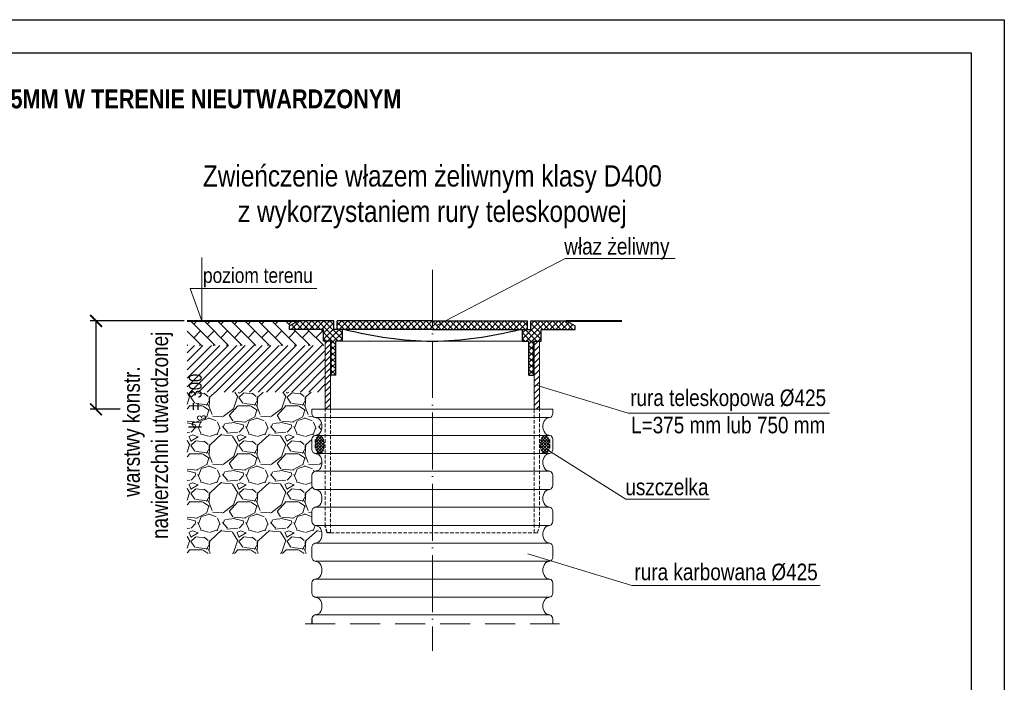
# Model space of a CAD drawing. Header units: millimetres. Extents: x 1894 to 2795, y 448 to 745.
# Tile 3 of 6: x 2106 to 2314, y 605 to 745. Entities that reach past the tile are written whole.
import ezdxf

# ---------------------------------------------------------------- set-up
doc = ezdxf.new("R2010")
doc.units = ezdxf.units.MM
for name, pattern in [('ACAD_ISO04W100', [30, 24, -3, 0, -3]), ('HIDDEN', [9.525, 6.35, -3.175]), ('HIDDEN1', [1.1, 0.75, -0.35])]:
    doc.linetypes.add(name, pattern=pattern)
doc.layers.add('Kreskowania', color=7, linetype='Continuous', lineweight=5)
doc.layers.add('Opisy', color=7, linetype='Continuous', lineweight=5)
doc.layers.add('rysunek', color=7, linetype='Continuous')
doc.styles.add('Arial Narrow', font='ARIALN.TTF', dxfattribs={"height": 3.5})
doc.dimstyles.new('ISO-25', dxfattribs={"dimtxt": 2.5, "dimasz": 2.5, "dimexe": 1.25, "dimexo": 0.625, "dimtad": 1, "dimtxsty": 'Standard', "dimblk": 'ARCHTICK', "dimcen": 2.5, "dimadec": 0, "dimazin": 0, "dimtfac": 1, "dimtmove": 0, "dimatfit": 3, "dimfxl": 0, "dimarcsym": 0})

# ---------------------------------------------------------------- blocks, each defined once
blk = doc.blocks.new('_ArchTick')
at = {"color": 0, "linetype": 'ByBlock', "const_width": 0.15}
blk.add_lwpolyline([(-0.5, -0.5), (0.5, 0.5)], dxfattribs=at)
blk = doc.blocks.new('*D9')
at = {"color": 0, "lineweight": -2}
for p, q in [((2140.46, 681.42), (2120.57, 681.42)), ((2121.82, 662.7), (2121.82, 681.42)), ((2126.96, 662.7), (2120.57, 662.7))]:
    blk.add_line(p, q, dxfattribs=at)
at = {"layer": 'Defpoints', "color": 0}
for p in [(2121.82, 681.42), (2141.09, 681.42), (2127.58, 662.7)]:
    blk.add_point(p, dxfattribs=at)
at = {"color": 0, "linetype": 'ByBlock', "lineweight": -2, "xscale": 2.5, "yscale": 2.5, "zscale": 2.5}
for p, rotation in [((2121.82, 681.42), 90), ((2121.82, 662.7), 270)]:
    blk.add_blockref('_ArchTick', p, dxfattribs=dict(at, rotation=rotation))

msp = doc.modelspace()

# ---------------------------------------------------------------- hatches: boundary and pattern name
at = {"layer": 'Kreskowania', "lineweight": 5}
h = msp.add_hatch(dxfattribs=at)
h.set_pattern_fill('AR-B816', color=256, scale=0.01, angle=135, style=0)
h.set_pattern_definition([(135, (824.899, -21.886), (-1.436841, -1.436841), []), (225, (824.899, -21.886), (-2e-16, -2.873682), [2.032, -2.032])])
h.paths.add_polyline_path([(2169.981, 679.622), (2162.781, 679.622), (2162.781, 680.342), (2164.651, 681.422), (2141.089, 681.422), (2141.089, 676.204), (2170.341, 676.204), (2170.341, 677.102), (2169.981, 677.102)])
at = {"layer": 'Kreskowania', "linetype": 'Continuous', "lineweight": 5}
h = msp.add_hatch(dxfattribs=at)
h.set_pattern_fill('NET', color=256, scale=7.2, angle=45, style=0)
h.set_pattern_definition([(45, (2135.6722, 491.7765), (-0.636396, 0.636396), []), (135, (2135.6722, 491.7765), (-0.636396, -0.636396), [])])
h.paths.add_polyline_path([(2173.941, 679.622), (2172.141, 679.622), (2172.141, 681.422), (2164.651, 681.422), (2162.781, 680.342), (2162.781, 679.622), (2169.981, 679.622), (2169.981, 677.102), (2171.608, 677.102), (2171.608, 669.902), (2172.544, 669.902), (2172.544, 677.102), (2173.941, 677.102)])
h.paths.add_polyline_path([(2216.003, 679.622), (2223.203, 679.622), (2223.203, 680.342), (2221.333, 681.422), (2213.843, 681.422), (2213.843, 679.622), (2212.043, 679.622), (2212.043, 677.102), (2213.44, 677.102), (2213.44, 669.902), (2214.376, 669.902), (2214.376, 677.102), (2216.003, 677.102)])
h.paths.add_polyline_path([(2213.123, 681.422), (2192.992, 681.422), (2192.992, 679.622), (2213.123, 679.622)])
h.paths.add_polyline_path([(2192.992, 681.422), (2172.861, 681.422), (2172.861, 679.622), (2192.992, 679.622)])
at = {"layer": 'Kreskowania', "lineweight": 5}
h = msp.add_hatch(dxfattribs=at)
h.set_pattern_fill('ANSI31', color=256, scale=0.4, style=0)
h.set_pattern_definition([(45, (824.899, -21.886), (-0.8980256, 0.8980256), [])])
h.paths.add_polyline_path([(2170.341, 676.204), (2141.089, 676.204), (2141.089, 666.332), (2170.341, 666.332)])
at = {"layer": 'Kreskowania', "linetype": 'Continuous', "lineweight": 5}
h = msp.add_hatch(dxfattribs=at)
h.set_pattern_fill('ANSI31', color=256, scale=7.2, style=0)
h.set_pattern_definition([(45, (2135.6722, 491.7765), (-0.636396, 0.636396), [])])
h.paths.add_polyline_path([(2171.464, 677.102), (2170.341, 677.102), (2170.341, 662.702), (2171.464, 662.702)])
h.paths.add_polyline_path([(2215.643, 677.102), (2214.52, 677.102), (2214.52, 662.702), (2215.643, 662.702)])
at = {"layer": 'Kreskowania', "lineweight": 5}
h = msp.add_hatch(dxfattribs=at)
h.set_pattern_fill('GRAVEL', color=256, scale=0.4, style=0)
h.set_pattern_definition([(228.0128, (832.2142, -11.726), (-81.28006906, -91.44011236), [1.366884, -135.322]), (184.9697, (831.2998, -12.742), (121.92019722, 10.1599283), [2.34562, -232.216]), (132.5104, (828.963, -12.9452), (101.59992607, -111.76010917), [1.65393, -163.7388]), (267.2737, (825.0006, -15.4852), (10.15995588, 203.19993461), [2.13602, -211.4656]), (292.8337, (824.899, -17.6188), (-50.80014422, 121.92006932), [2.094536, -207.3592]), (357.2737, (825.7118, -19.5492), (-203.19993461, 10.15995588), [2.13602, -211.4656]), (37.6942, (827.8454, -19.65082), (-132.080083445, -101.59990943), [2.824776, -279.6524]), (72.2553, (830.0806, -17.92362), (71.12014226, 223.52006482), [2.66688, -264.0212]), (121.4296, (830.8934, -15.3836), (-81.28002094, 132.07984464), [2.14325, -212.182]), (175.2364, (829.7758, -13.5548), (111.7599122, -10.15990465), [2.44685, -119.8956]), (222.3974, (827.33742, -13.35162), (-121.92000367, -111.7598546), [3.16431, -313.2672]), (138.8141, (835.059, -15.5868), (-71.1199547, 60.9599062), [1.08002, -106.9224]), (171.4692, (834.2462, -14.8756), (132.07979838, -20.3200512), [2.05473, -203.4184]), (225, (832.214, -14.571), (-2e-15, -10.159993), [1.436836, -12.93156]), (203.1986, (831.503, -13.3516), (50.8001713, 20.3200891), [0.773764, -76.6024]), (291.8014, (830.7918, -13.6564), (-10.1600071, 30.4800196), [1.094264, -53.6192]), (30.9638, (831.1982, -14.6724), (30.4799678, 20.3200158), [1.77728, -57.4652]), (161.5651, (832.7222, -13.758), (20.320009, -10.159985), [1.28515, -30.8436]), (16.3895, (824.899, -13.6564), (101.60005606, 30.4799366), [1.80035, -178.2352]), (70.3462, (826.6262, -13.1484), (-40.63988675, -111.75984195), [1.510396, -149.5288]), (293.1986, (832.7222, -11.726), (-20.3200891, 50.8001713), [1.54752, -75.8288]), (343.6105, (833.3318, -13.1484), (-101.60005606, 30.4799366), [1.80035, -178.2352]), (339.444, (824.899, -19.9556), (-50.8000631, 20.3199753), [1.73614, -85.0708]), (294.7751, (826.5246, -20.5652), (-50.7998816, 111.7599481), [1.45469, -144.0144]), (66.8014, (832.8238, -21.886), (20.3200891, 50.8001713), [1.54752, -75.8288]), (17.354, (833.4334, -20.4636), (-132.08000713, -40.6399387), [1.70313, -168.6096]), (69.444, (827.8454, -21.886), (-20.3199753, -50.8000631), [0.86807, -85.9392]), (101.3099, (832.2142, -21.886), (-10.1599499, 40.6398698), [0.51806, -51.288]), (165.9638, (832.1126, -21.378), (30.4800214, -10.1599824), [2.094536, -39.7962]), (186.009, (830.0806, -20.87), (101.59985018, 10.15997627), [1.94107, -192.1656]), (303.6901, (831.1982, -15.5868), (-10.1600035, 20.3199804), [1.465296, -35.16712]), (353.1572, (832.011, -16.806), (172.72007143, -20.32009101), [2.55823, -253.264]), (60.9454, (834.551, -17.1108), (-40.63990546, -71.11983044), [1.04603, -103.5576]), (90, (835.059, -16.196), (-10.16, 10.16), [0.6096, -9.5504]), (120.2564, (829.8774, -20.5652), (40.63991387, -71.11996413), [1.41147, -139.7356]), (48.0128, (829.1662, -19.346), (81.28006906, 91.44011236), [2.73377, -133.9552]), (0, (830.995, -17.314), (10.16, 10.16), [2.6416, -7.5184]), (325.3048, (833.6366, -17.314), (-101.59982396, 71.12000676), [1.60644, -159.0372]), (254.0546, (834.9574, -18.2284), (-10.1600259, -40.6400968), [1.479316, -72.4868]), (207.646, (834.551, -19.6508), (-193.0399322, -101.6000639), [2.40858, -238.45]), (175.4261, (832.4174, -20.7684), (-132.08003042, 10.15995084), [2.548116, -252.2632]), (175.4261, (832.4174, -20.7684), (-132.08003042, 10.15995084), [2.548116, -252.2632])])
h.paths.add_polyline_path([(2169.152, 652.886, 0.1688525), (2168.683, 653.205), (2168.144, 653.349), (2168.144, 653.349, -0.3394543), (2167.504, 654.183), (2167.504, 656.357, -0.3394543), (2168.144, 657.191), (2168.144, 657.191), (2168.683, 657.335, 0.1685944), (2169.151, 657.654, 0.3310061), (2169.152, 660.489, 0.1688525), (2168.683, 660.808), (2168.144, 660.952), (2168.144, 660.952, -0.3394543), (2167.504, 661.786), (2167.504, 662.702), (2170.341, 662.702), (2170.341, 666.332), (2141.089, 666.332), (2141.089, 632.17), (2167.504, 632.17), (2167.504, 633.547, -0.3394543), (2168.144, 634.381), (2168.144, 634.381), (2168.683, 634.526, 0.1685944), (2169.151, 634.844, 0.3310061), (2169.152, 637.679, 0.1688525), (2168.683, 637.998), (2168.144, 638.142), (2168.144, 638.142, -0.3394543), (2167.504, 638.977), (2167.504, 641.15, -0.3394543), (2168.144, 641.985), (2168.144, 641.985), (2168.683, 642.129, 0.1685944), (2169.151, 642.447, 0.3310061), (2169.152, 645.282, 0.1688525), (2168.683, 645.601), (2168.144, 645.746), (2168.144, 645.746, -0.3394543), (2167.504, 646.58), (2167.504, 648.753, -0.3394543), (2168.144, 649.588), (2168.144, 649.588), (2168.683, 649.732, 0.1685944), (2169.151, 650.05, 0.3310061)])
at = {"layer": 'Kreskowania', "linetype": 'Continuous', "lineweight": 5}
h = msp.add_hatch(dxfattribs=at)
h.set_pattern_fill('NET', color=256, scale=3.6, angle=45, style=0)
h.set_pattern_definition([(135, (2250.31183, 611.73096), (0.318198, 0.318198), []), (45, (2250.31183, 611.73096), (0.318198, -0.318198), [])])
edge = h.paths.add_edge_path()
edge.add_ellipse((2169.16, 655.237), major_axis=(0, 1.921), ratio=0.487198, start_angle=0, end_angle=360, ccw=False)
h = msp.add_hatch(dxfattribs=at)
h.set_pattern_fill('NET', color=256, scale=3.6, angle=45, style=0)
h.set_pattern_definition([(45, (2135.67217, 611.73096), (-0.318198, 0.318198), []), (135, (2135.67217, 611.73096), (-0.318198, -0.318198), [])])
edge = h.paths.add_edge_path()
edge.add_ellipse((2216.824, 655.237), major_axis=(0, 1.921), ratio=0.487198, start_angle=0, end_angle=360)

# ---------------------------------------------------------------- linework, layer by layer
at = {"linetype": 'ACAD_ISO04W100', "lineweight": 5, "ltscale": 0.5}
msp.add_line((2192.992, 692.199), (2192.992, 611.605), dxfattribs=at)
at = {"lineweight": 40}
for p, q in [((2141.089, 681.422), (2164.651, 681.422)), ((2221.333, 681.422), (2233.098, 681.422))]:
    msp.add_line(p, q, dxfattribs=at)
at = {"color": 7, "linetype": 'Continuous', "lineweight": 30}
for p, q in [((2164.651, 681.422), (2162.781, 680.342)), ((2172.141, 681.422), (2164.651, 681.422)), ((2172.141, 679.622), (2172.141, 681.422)), ((2172.861, 679.622), (2172.861, 681.422)), ((2192.992, 681.422), (2172.861, 681.422)), ((2192.992, 681.422), (2213.123, 681.422)), ((2213.123, 679.622), (2213.123, 681.422)), ((2213.843, 679.622), (2213.843, 681.422)), ((2213.843, 681.422), (2221.333, 681.422)), ((2221.333, 681.422), (2223.203, 680.342)), ((2162.781, 679.622), (2162.781, 680.342)), ((2169.981, 679.622), (2162.781, 679.622)), ((2169.981, 677.102), (2169.981, 679.622)), ((2192.992, 679.622), (2172.141, 679.622)), ((2173.941, 677.102), (2173.941, 679.622)), ((2192.992, 679.622), (2213.843, 679.622)), ((2212.043, 677.102), (2212.043, 679.622)), ((2216.003, 677.102), (2216.003, 679.622)), ((2216.003, 679.622), (2223.203, 679.622)), ((2223.203, 679.622), (2223.203, 680.342)), ((2171.608, 677.102), (2169.981, 677.102)), ((2171.608, 669.902), (2171.608, 677.102)), ((2173.941, 677.102), (2172.544, 677.102)), ((2172.544, 669.902), (2172.544, 677.102)), ((2212.043, 677.102), (2213.44, 677.102)), ((2213.44, 669.902), (2213.44, 677.102)), ((2214.376, 677.102), (2216.003, 677.102)), ((2214.376, 669.902), (2214.376, 677.102)), ((2172.544, 669.902), (2171.608, 669.902))]:
    msp.add_line(p, q, dxfattribs=at)
at = {"color": 7, "linetype": 'Continuous', "lineweight": 15}
for p, q in [((2170.341, 662.702), (2170.341, 677.102)), ((2171.464, 662.702), (2171.464, 677.102)), ((2173.941, 677.102), (2192.992, 677.102)), ((2212.043, 677.102), (2192.992, 677.102)), ((2214.52, 662.702), (2214.52, 677.102)), ((2215.643, 662.702), (2215.643, 677.102)), ((2167.504, 662.702), (2218.48, 662.702)), ((2167.504, 662.702), (2167.504, 661.786)), ((2218.48, 662.702), (2218.48, 661.786)), ((2168.144, 660.952), (2168.682, 660.808)), ((2168.144, 660.952), (2217.84, 660.952)), ((2217.84, 660.952), (2217.302, 660.808)), ((2167.504, 656.357), (2167.504, 654.183)), ((2168.144, 657.191), (2168.682, 657.335)), ((2168.144, 657.191), (2217.84, 657.191)), ((2217.84, 657.191), (2217.302, 657.335)), ((2218.48, 656.357), (2218.48, 654.183)), ((2168.144, 653.349), (2168.682, 653.205)), ((2168.144, 653.349), (2217.84, 653.349)), ((2217.84, 653.349), (2217.302, 653.205)), ((2167.504, 648.753), (2167.504, 646.58)), ((2168.144, 649.588), (2168.682, 649.732)), ((2168.144, 649.588), (2217.84, 649.588)), ((2217.84, 649.588), (2217.302, 649.732)), ((2218.48, 648.753), (2218.48, 646.58)), ((2168.144, 645.746), (2168.682, 645.601)), ((2168.144, 645.746), (2217.84, 645.746)), ((2217.84, 645.746), (2217.302, 645.601)), ((2168.144, 641.985), (2168.682, 642.129)), ((2168.144, 641.985), (2217.84, 641.985)), ((2217.84, 641.985), (2217.302, 642.129)), ((2167.504, 641.15), (2167.504, 638.977)), ((2218.48, 641.15), (2218.48, 638.977)), ((2168.144, 638.142), (2168.682, 637.998)), ((2168.144, 638.142), (2217.84, 638.142)), ((2217.84, 638.142), (2217.302, 637.998)), ((2167.504, 633.547), (2167.504, 631.374)), ((2168.144, 634.381), (2168.682, 634.526)), ((2168.144, 634.381), (2217.84, 634.381)), ((2217.84, 634.381), (2217.302, 634.526)), ((2218.48, 633.547), (2218.48, 631.374)), ((2168.144, 630.539), (2217.84, 630.539)), ((2168.144, 630.539), (2168.682, 630.395)), ((2167.504, 625.944), (2167.504, 623.77)), ((2168.144, 626.778), (2168.682, 626.922)), ((2168.144, 626.778), (2217.84, 626.778)), ((2217.84, 626.778), (2217.302, 626.922)), ((2218.48, 625.944), (2218.48, 623.77)), ((2168.144, 622.936), (2168.682, 622.792)), ((2168.144, 622.936), (2217.84, 622.936)), ((2217.84, 622.936), (2217.302, 622.792)), ((2168.144, 619.175), (2168.682, 619.319)), ((2168.144, 619.175), (2217.84, 619.175)), ((2217.84, 619.175), (2217.302, 619.319)), ((2218.48, 618.341), (2218.48, 617.312))]:
    msp.add_line(p, q, dxfattribs=at)
at = {"color": 7, "linetype": 'Continuous'}
for p, q in [((2213.44, 669.902), (2214.376, 669.902)), ((2217.84, 630.539), (2217.302, 630.395)), ((2167.504, 618.341), (2167.504, 617.312))]:
    msp.add_line(p, q, dxfattribs=at)
at = {"linetype": 'HIDDEN1', "lineweight": 15}
for p, q in [((2170.341, 638.025), (2170.341, 662.702)), ((2171.464, 636.585), (2171.464, 662.702)), ((2214.52, 636.585), (2214.52, 662.702)), ((2215.643, 638.025), (2215.643, 662.702)), ((2215.258, 636.585), (2215.643, 638.025)), ((2171.464, 636.585), (2214.52, 636.585)), ((2214.52, 636.585), (2215.258, 636.585))]:
    msp.add_line(p, q, dxfattribs=at)
at = {"linetype": 'HIDDEN1'}
for p, q in [((2168.224, 656.324), (2168.224, 654.151)), ((2217.76, 656.324), (2217.76, 654.151)), ((2170.726, 636.585), (2170.341, 638.025)), ((2171.464, 636.585), (2170.726, 636.585))]:
    msp.add_line(p, q, dxfattribs=at)
msp.add_lwpolyline([(2307.024, 474.222), (2307.024, 455.173), (1919.024, 455.173), (1919.024, 738.173), (2307.024, 738.173), (2307.024, 481.695)])
at = {"color": 7, "linetype": 'Continuous', "lineweight": 30}
for centre, start, end in [((2194.694, 758.768), 255.68068, 268.80579), ((2191.29, 758.768), 271.19421, 284.31932)]:
    msp.add_arc(centre, 81.684, start, end, dxfattribs=at)
at = {"color": 7, "linetype": 'Continuous', "lineweight": 15}
for centre, radius, start, end in [((2168.368, 661.786), 0.864, 180, 255), ((2168.458, 659.973), 0.864, 36.6135, 75), ((2217.526, 659.973), 0.864, 105, 143.3865), ((2217.616, 661.786), 0.864, 285, 0), ((2167.245, 659.072), 2.376, 323.3865, 36.6135), ((2218.739, 659.072), 2.376, 143.3865, 216.6135), ((2168.368, 656.357), 0.864, 105, 180), ((2168.458, 658.17), 0.864, 285, 323.3865), ((2217.526, 658.17), 0.864, 216.6135, 255), ((2217.616, 656.357), 0.864, 0, 75), ((2168.368, 654.183), 0.864, 180, 255), ((2168.458, 652.37), 0.864, 36.6135, 75), ((2167.245, 651.468), 2.376, 323.3865, 36.6135), ((2218.739, 651.468), 2.376, 143.3865, 216.6135), ((2217.526, 652.37), 0.864, 105, 143.3865), ((2217.616, 654.183), 0.864, 285, 0), ((2168.368, 648.753), 0.864, 105, 180), ((2168.458, 650.567), 0.864, 285, 323.3865), ((2217.526, 650.567), 0.864, 216.6135, 255), ((2217.616, 648.753), 0.864, 0, 75), ((2168.368, 646.58), 0.864, 180, 255), ((2217.616, 646.58), 0.864, 285, 0), ((2168.458, 644.767), 0.864, 36.6135, 75), ((2167.245, 643.865), 2.376, 323.3865, 36.6135), ((2218.739, 643.865), 2.376, 143.3865, 216.6135), ((2217.526, 644.767), 0.864, 105, 143.3865), ((2168.368, 641.15), 0.864, 105, 180), ((2168.458, 642.963), 0.864, 285, 323.3865), ((2217.526, 642.963), 0.864, 216.6135, 255), ((2217.616, 641.15), 0.864, 0, 75), ((2168.368, 638.977), 0.864, 180, 255), ((2168.458, 637.164), 0.864, 36.6135, 75), ((2167.245, 636.262), 2.376, 323.3865, 36.6135), ((2218.739, 636.262), 2.376, 143.3865, 216.6135), ((2217.526, 637.164), 0.864, 105, 143.3865), ((2217.616, 638.977), 0.864, 285, 0), ((2168.368, 633.547), 0.864, 105, 180), ((2168.458, 635.36), 0.864, 285, 323.3865), ((2217.526, 635.36), 0.864, 216.6135, 255), ((2217.616, 633.547), 0.864, 0, 75), ((2168.368, 631.374), 0.864, 180, 255), ((2217.616, 631.374), 0.864, 285, 0), ((2168.458, 629.56), 0.864, 36.6135, 75), ((2167.245, 628.659), 2.376, 323.3865, 36.6135), ((2218.739, 628.659), 2.376, 143.3865, 216.6135), ((2168.458, 627.757), 0.864, 285, 323.3865), ((2217.526, 627.757), 0.864, 216.6135, 255), ((2168.368, 625.944), 0.864, 105, 180), ((2217.616, 625.944), 0.864, 0, 75), ((2168.368, 623.77), 0.864, 180, 255), ((2217.616, 623.77), 0.864, 285, 0), ((2168.458, 621.957), 0.864, 36.6135, 75), ((2167.245, 621.056), 2.376, 323.3865, 36.6135), ((2218.739, 621.056), 2.376, 143.3865, 216.6135), ((2217.526, 621.957), 0.864, 105, 143.3865), ((2168.368, 618.341), 0.864, 105, 180), ((2168.458, 620.154), 0.864, 285, 323.3865), ((2217.526, 620.154), 0.864, 216.6135, 255), ((2217.616, 618.341), 0.864, 0, 75)]:
    msp.add_arc(centre, radius, start, end, dxfattribs=at)
at = {"color": 7, "linetype": 'Continuous'}
msp.add_arc((2217.526, 629.56), 0.864, 105, 143.3865, dxfattribs=at)
at = {"linetype": 'HIDDEN1', "lineweight": 30, "ltscale": 0.5, "extrusion": (0, 0, -1)}
msp.add_ellipse((2169.16, 655.237), major_axis=(0, 1.921), ratio=0.487198, dxfattribs=at)
at = {"linetype": 'HIDDEN1', "lineweight": 30, "ltscale": 0.5}
msp.add_ellipse((2216.824, 655.237), major_axis=(0, 1.921), ratio=0.487198, dxfattribs=at)
at = {"layer": 'Defpoints'}
msp.add_lwpolyline([(1894.024, 745.173), (2314.024, 745.173), (2314.024, 448.173), (1894.024, 448.173)], close=True, dxfattribs=at)
at = {"layer": 'Opisy'}
for p, q in [((2144.179, 694.857), (2144.179, 681.422)), ((2144.179, 681.422), (2141.708, 688.272)), ((2141.708, 688.272), (2168.555, 688.272))]:
    msp.add_line(p, q, dxfattribs=at)
at = {"layer": 'Opisy', "lineweight": 9}
for points in [[(2193.995, 680.541), (2221.075, 694.618), (2244.34, 694.618)], [(2214.98, 667.809), (2234.409, 661.904), (2277.013, 661.904)], [(2217.344, 654.151), (2233.95, 643.702), (2251.634, 643.702)], [(2213.215, 632.081), (2235.228, 625.391), (2275.035, 625.391)]]:
    msp.add_lwpolyline(points, dxfattribs=at)
at = {"layer": 'rysunek', "linetype": 'HIDDEN', "lineweight": 5}
msp.add_line((2166.064, 617.312), (2219.92, 617.312), dxfattribs=at)

# ---------------------------------------------------------------- texts
at = {"lineweight": 9, "insert": (2192.992, 707.677), "char_height": 4.5, "width": 131.99518, "attachment_point": 5, "style": 'Arial Narrow'}
msp.add_mtext('Zwieńczenie włazem żeliwnym klasy D400 \\Pz wykorzystaniem rury teleskopowej', dxfattribs=at)
at = {"layer": 'Opisy', "attachment_point": 5, "style": 'Arial Narrow'}
for s, insert, char_height, width in [('{\\fArial Narrow|b1|i0|c238|p34;STUDZIENKA INSPEKCYJNA PP%%C425MM W TERENIE NIEUTWARDZONYM}', (2105.366, 728.305), 4, 297), (' poziom terenu', (2155.556, 690.577), 3.2, 24.8318)]:
    msp.add_mtext(s, dxfattribs=dict(at, insert=insert, char_height=char_height, width=width))
at = {"layer": 'Opisy', "lineweight": 9, "char_height": 3.5, "width": 81.80882, "attachment_point": 1, "style": 'Arial Narrow'}
for s, insert in [('w{\\fArial Narrow|b0|i0|c238|p34;ł}az {\\fArial Narrow|b0|i0|c238|p34;ż}eliwny', (2220.899, 698.959)), ('rura teleskopowa {\\fArial Narrow|b0|i0|c238|p34;%%C}425', (2234.858, 666.902)), ('L=375 mm lub 750 mm', (2235.038, 661.125)), ('uszczelka', (2233.83, 648.018)), ('rura karbowana {\\fArial Narrow|b0|i0|c238|p34;%%C}425', (2235.759, 630.034))]:
    msp.add_mtext(s, dxfattribs=dict(at, insert=insert))
at = {"layer": 'Opisy', "lineweight": 9, "width": 81.80882, "attachment_point": 1, "rotation": 90, "style": 'Arial Narrow'}
for s, insert, char_height in [('nawierzchni utwardzonej', (2133.561, 635.252), 3.5), ('warstwy konstr.', (2127.585, 644.181), 3.5), ('\\A1;h{\\H0.7x;\\S^ 3;} = 300', (2141.474, 658.601), 2.7)]:
    msp.add_mtext(s, dxfattribs=dict(at, insert=insert, char_height=char_height))

# ---------------------------------------------------------------- dimensions: what is measured, and where the dimension line sits
dim = msp.add_linear_dim(base=(2121.817, 681.422), p1=(2127.585, 662.702), p2=(2141.089, 681.422), angle=90, text=' ', dimstyle='ISO-25')
dim.commit()
dim.dimension.update_dxf_attribs({"geometry": '*D9', "text_midpoint": (2121.817, 672.062)})

doc.saveas('drawing.dxf')
